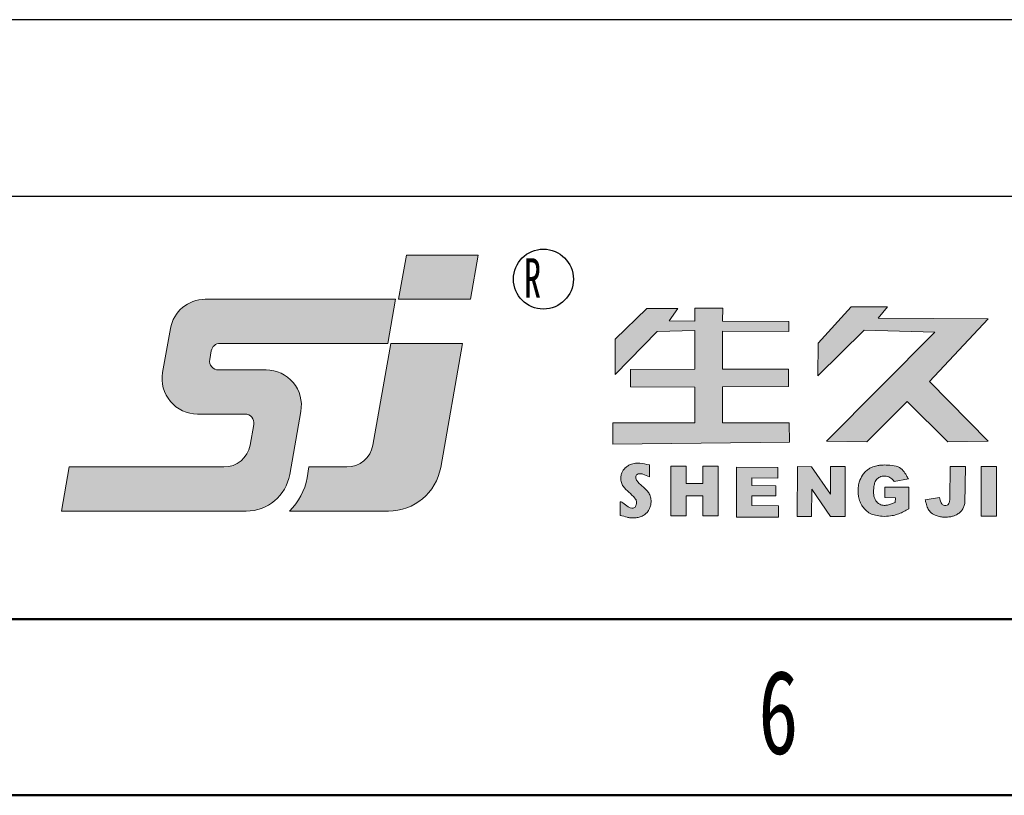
# Model space of a CAD drawing. Header units: millimetres. Extents: x -3 to 297, y 0 to 291.
# Tile 3 of 5: x 249 to 277, y 0 to 22. Entities that reach past the tile are written whole.
import ezdxf

# ---------------------------------------------------------------- set-up
doc = ezdxf.new("R2010")
doc.units = ezdxf.units.MM
for name, color, linetype in [('DIMENSIONS', 5, 'Continuous'), ('SLD-0', 179, 'Continuous'), ('细实线', 151, 'Continuous')]:
    doc.layers.add(name, color=color, linetype=linetype)
doc.layers.add('粗实线', color=7, linetype='Continuous', lineweight=50)
doc.styles.add('SLDTEXTSTYLE0', font='TXT', dxfattribs={"width": 0.7})
doc.styles.add('SLDTEXTSTYLE3', font='TXT', dxfattribs={"width": 0.7, "bigfont": 'bigfont'})
doc.styles.add('SLDTEXTSTYLE4', font='TXT', dxfattribs={"width": 0.6368421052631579})

# ---------------------------------------------------------------- blocks, each defined once
blk = doc.blocks.new('SW_NOTE_9')
at = {"layer": 'SLD-0', "color": 0, "attachment_point": 2}
for s, insert, char_height, style in [('\\M+1955C\\M+196CA处\\M+1979D', (4.275000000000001, 2.320321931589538), 1.8, 'SLDTEXTSTYLE3'), ('FINISH', (4.357500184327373, 0.1557881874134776), 1.3, 'SLDTEXTSTYLE0')]:
    blk.add_mtext(s, dxfattribs=dict(at, insert=insert, char_height=char_height, style=style))

msp = doc.modelspace()

# ---------------------------------------------------------------- hatches: boundary and pattern name
at = {"layer": 'DIMENSIONS'}
for color, points in [(150, [(260.2281069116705, 14.06889232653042), (262.2617926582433, 14.06889232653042), (262.4826869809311, 15.32060432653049), (260.4490012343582, 15.32060432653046)]), (7, [(268.1424894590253, 13.80519122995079), (267.2674912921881, 13.80411677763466), (266.3650951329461, 12.93600750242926), (266.3658235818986, 11.93736847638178), (267.5643536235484, 13.15984604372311), (268.6246139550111, 13.18846201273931), (268.6233893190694, 12.086847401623), (266.8006469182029, 12.07801100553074), (266.8023081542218, 11.58496039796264), (268.6246777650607, 11.58133055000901), (268.6247006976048, 10.56213393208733), (266.3045501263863, 10.56767382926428), (266.3030993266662, 9.96006800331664), (271.3082407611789, 10.01231898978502), (271.3025045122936, 10.56179640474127), (269.4160848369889, 10.56238348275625), (269.4168781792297, 11.58376062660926), (271.2806404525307, 11.59643235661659), (271.2808039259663, 12.08626539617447), (269.4167290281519, 12.08688749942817), (269.4162923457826, 13.16152336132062), (271.2903562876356, 13.15205608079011), (271.2903562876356, 13.43478305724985), (269.4155354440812, 13.45104593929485), (269.4178101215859, 13.8163187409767), (268.6244300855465, 13.8163187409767), (268.6234840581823, 13.45126777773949), (267.8979473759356, 13.46025424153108)]), (7, [(274.0936188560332, 13.858471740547), (273.0582459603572, 13.8596877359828), (272.1208062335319, 12.82510397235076), (272.1141295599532, 11.89724203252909), (273.4285348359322, 13.19572779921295), (275.4362906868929, 13.13830068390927), (272.3601666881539, 10.04205489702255), (273.5066924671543, 10.02154597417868), (274.6488796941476, 11.16824976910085), (275.7985438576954, 10.02311383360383), (276.9458032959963, 10.04230997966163), (275.2831209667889, 11.73974882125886), (276.9465556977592, 13.51239991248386), (273.8307593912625, 13.53115618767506)]), (7, [(267.9505716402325, 9.33927451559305), (267.9468908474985, 7.925892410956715), (268.3821317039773, 7.927524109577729), (268.3823248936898, 8.496791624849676), (268.8524435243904, 8.496632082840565), (268.8552603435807, 7.926015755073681), (269.2931722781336, 7.925201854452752), (269.2935472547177, 9.338382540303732), (268.856371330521, 9.338498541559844), (268.85542966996, 8.84403140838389), (268.382739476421, 8.843732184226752), (268.3828329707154, 9.33814880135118)]), (7, [(270.9802308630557, 8.992322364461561), (270.9811575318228, 9.300292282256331), (269.8119482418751, 9.303810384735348), (269.8126609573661, 7.891350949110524), (271.0008673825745, 7.890986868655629), (271.0011437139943, 8.215304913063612), (270.2488268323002, 8.217635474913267), (270.2488241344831, 8.490036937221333), (270.9273701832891, 8.490043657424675), (270.9277890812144, 8.779187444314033), (270.2479038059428, 8.789343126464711), (270.2480759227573, 9.000851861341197)]), (7, [(271.5407142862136, 9.322768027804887), (271.5339709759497, 7.911797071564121), (271.9393704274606, 7.90985579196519), (271.9430738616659, 8.683247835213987), (272.4709278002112, 7.911559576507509), (272.8863508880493, 7.911859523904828), (272.8865333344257, 9.322504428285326), (272.4724992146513, 9.322557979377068), (272.4723982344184, 8.54179568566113), (271.9405032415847, 9.321725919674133)]), (7, [(276.7432048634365, 9.326803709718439), (276.7432048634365, 7.914985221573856), (277.1797647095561, 7.914985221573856), (277.1797647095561, 9.326803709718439)])]:
    msp.add_hatch(color=color, dxfattribs=at).paths.add_polyline_path(points, flags=0)
h = msp.add_hatch(color=150, dxfattribs=at)
edge = h.paths.add_edge_path(flags=0)
edge.add_arc((255.1190470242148, 12.31649552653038), 0.250342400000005, 170.0000000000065, 270.0000000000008)
edge.add_line((255.1190470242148, 12.06615312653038), (256.4693082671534, 12.06615312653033))
edge.add_arc((256.4693082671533, 11.06478352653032), 1.001369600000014, -9.999999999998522, 89.99999999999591, ccw=False)
edge.add_line((257.4554648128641, 10.89089752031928), (257.1388047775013, 9.095029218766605))
edge.add_arc((255.9061090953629, 9.312386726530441), 1.251712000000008, 270, 349.99999999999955, ccw=False)
edge.add_line((255.9061090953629, 8.060674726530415), (250.6647084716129, 8.06067472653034))
edge.add_line((250.6647084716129, 8.06067472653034), (250.8856027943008, 9.312386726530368))
edge.add_line((250.8856027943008, 9.312386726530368), (255.275922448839, 9.312386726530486))
edge.add_arc((255.2759224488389, 10.06341392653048), 0.7510271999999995, 270.0000000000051, 350.0000000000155)
edge.add_line((256.0155398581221, 9.932999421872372), (256.1191544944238, 10.52062722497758))
edge.add_arc((255.872615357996, 10.56409872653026), 0.2503423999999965, 350.0000000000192, 450.0000000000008)
edge.add_line((255.872615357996, 10.81444112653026), (254.5223541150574, 10.81444112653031))
edge.add_arc((254.5223541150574, 11.81581072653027), 1.001369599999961, 170.0000000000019, 270, ccw=False)
edge.add_line((253.5361975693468, 11.98969673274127), (253.7569081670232, 13.24140873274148))
edge.add_arc((254.743064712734, 13.06752272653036), 1.001369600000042, 90.00000000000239, 169.9999999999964, ccw=False)
edge.add_line((254.7430647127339, 14.0688923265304), (260.1392069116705, 14.06889232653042))
edge.add_line((260.1392069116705, 14.06889232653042), (259.9183125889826, 12.81718032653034))
edge.add_line((259.9183125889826, 12.81718032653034), (255.16318914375, 12.81718032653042))
edge.add_arc((255.16318914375, 12.56683792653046), 0.2503423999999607, 90, 170.0000000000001)
edge.add_line((254.9166500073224, 12.61030942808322), (254.8725078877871, 12.35996702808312))
h = msp.add_hatch(color=150, dxfattribs=at)
edge = h.paths.add_edge_path(flags=0)
edge.add_arc((255.9061090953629, 9.312386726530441), 1.752396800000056, 314.4153085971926, 350.0000000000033)
edge.add_line((257.6318830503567, 9.00808621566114), (257.6855394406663, 9.312386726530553))
edge.add_line((257.6855394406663, 9.312386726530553), (258.2062185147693, 9.312386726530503))
edge.add_line((258.2062185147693, 9.312386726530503), (258.7586129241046, 9.3123867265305))
edge.add_arc((258.7586129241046, 10.06341392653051), 0.7510272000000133, 269.9999999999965, 349.9918439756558)
edge.add_line((259.4982117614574, 9.932894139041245), (260.0072125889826, 12.81718032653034))
edge.add_line((260.0072125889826, 12.81718032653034), (262.0408983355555, 12.81718032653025))
edge.add_line((262.0408983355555, 12.81718032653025), (261.4205064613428, 9.301689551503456))
edge.add_arc((259.9413087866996, 9.562729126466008), 1.502054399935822, 270, 349.9918439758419, ccw=False)
edge.add_line((259.9413087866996, 8.060674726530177), (257.1325313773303, 8.060674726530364))
h = msp.add_hatch(color=7, dxfattribs=at)
edge = h.paths.add_edge_path(flags=0)
edge.add_spline(control_points=[(266.5146282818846, 7.936086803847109), (266.5783134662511, 7.920748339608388), (266.6742404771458, 7.897644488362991), (266.7870448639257, 7.870547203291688), (266.8655749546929, 7.869473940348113), (266.9471792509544, 7.868312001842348), (267.0524797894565, 7.885909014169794), (267.1582227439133, 7.929412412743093), (267.2480352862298, 7.993987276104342), (267.3139278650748, 8.07202316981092), (267.359051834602, 8.15960936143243), (267.3849910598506, 8.259251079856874), (267.3900568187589, 8.371659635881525), (267.3664247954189, 8.491541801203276), (267.3084457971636, 8.605165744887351), (267.2124993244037, 8.69892762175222), (267.1181586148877, 8.792275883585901), (267.0187499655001, 8.868106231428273), (266.9666664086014, 8.950388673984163), (266.9527803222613, 9.017155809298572), (266.9559869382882, 9.070184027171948), (266.9981211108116, 9.107604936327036), (267.0664856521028, 9.130362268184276), (267.1904473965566, 9.106232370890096), (267.279035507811, 9.060823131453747), (267.3385149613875, 9.030334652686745)], knot_values=[0, 0, 0, 0, 0.2218505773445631, 0.334166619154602, 0.3899076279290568, 0.4867950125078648, 0.6099430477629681, 0.7479124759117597, 0.8697529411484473, 0.9803442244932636, 1.090101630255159, 1.200085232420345, 1.325998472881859, 1.467404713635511, 1.608845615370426, 1.749436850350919, 1.918001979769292, 2.058206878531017, 2.170011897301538, 2.23638536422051, 2.289135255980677, 2.338773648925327, 2.415577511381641, 2.526207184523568, 2.752263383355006, 2.752263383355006, 2.752263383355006, 2.752263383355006], weights=[1, 1, 1, 1, 1, 1, 1, 1, 1, 1, 1, 1, 1, 1, 1, 1, 1, 1, 1, 1, 1, 1, 1, 1, 1, 1], degree=3, periodic=0)
edge.add_line((267.3385149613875, 9.030334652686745), (267.3385149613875, 9.374169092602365))
edge.add_spline(control_points=[(267.3385149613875, 9.374169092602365), (267.2482955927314, 9.392089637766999), (267.1066024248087, 9.420234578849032), (266.9081832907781, 9.419979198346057), (266.7722501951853, 9.374989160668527), (266.6681045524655, 9.306112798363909), (266.6010325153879, 9.229947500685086), (266.5539780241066, 9.14093790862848), (266.5284419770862, 9.043418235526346), (266.525407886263, 8.949562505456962), (266.5457873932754, 8.854529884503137), (266.6099960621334, 8.727376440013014), (266.7631963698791, 8.599436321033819), (266.8812667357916, 8.477785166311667), (266.9449404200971, 8.402164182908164), (266.9606195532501, 8.379561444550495), (266.9668715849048, 8.350726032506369), (266.9805335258, 8.306780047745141), (266.9708106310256, 8.234858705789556), (266.9101360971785, 8.117664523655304), (266.7151496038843, 8.154524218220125), (266.5048625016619, 8.399191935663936), (266.5173547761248, 8.188709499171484), (266.5092027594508, 8.07410715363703), (266.513627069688, 7.961556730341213), (266.5146282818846, 7.936086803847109)], knot_values=[0, 0, 0, 0, 0.3120220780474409, 0.4900432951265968, 0.6673698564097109, 0.7894305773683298, 0.910603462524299, 1.00780800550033, 1.129098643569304, 1.25004909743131, 1.322902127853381, 1.457668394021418, 1.724341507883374, 1.99101462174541, 2.033357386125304, 2.061418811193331, 2.082800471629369, 2.132826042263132, 2.216174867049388, 2.326170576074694, 2.531468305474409, 2.826711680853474, 2.872020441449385, 3.165980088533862, 3.251959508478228, 3.251959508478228, 3.251959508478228, 3.251959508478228], weights=[1, 1, 1, 1, 1, 1, 1, 1, 1, 1, 1, 1, 1, 1, 1, 1, 1, 1, 1, 1, 1, 1, 1, 1, 1, 1], degree=3, periodic=0)
h = msp.add_hatch(color=7, dxfattribs=at)
edge = h.paths.add_edge_path(flags=0)
edge.add_spline(control_points=[(274.3096326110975, 8.302557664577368), (274.2733357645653, 8.291387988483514), (274.2007420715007, 8.269048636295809), (274.0997500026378, 8.228509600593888), (274.0074979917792, 8.221595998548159), (273.9325311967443, 8.230449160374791), (273.8678178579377, 8.254748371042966), (273.8090654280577, 8.29410769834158), (273.7544701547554, 8.355828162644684), (273.7167574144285, 8.435460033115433), (273.694058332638, 8.541809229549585), (273.6982723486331, 8.636517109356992), (273.7004660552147, 8.726994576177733), (273.7189654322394, 8.80626099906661), (273.7284921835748, 8.89328781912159), (273.7750460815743, 8.958575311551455), (273.8213917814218, 9.00026958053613), (273.8742557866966, 9.031318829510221), (273.9326189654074, 9.049994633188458), (273.9934720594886, 9.056432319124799), (274.0587625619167, 9.053045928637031), (274.1262426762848, 9.034232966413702), (274.1911850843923, 8.998647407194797), (274.2420891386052, 8.953541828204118), (274.2657456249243, 8.916429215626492), (274.2767028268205, 8.899239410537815)], knot_values=[0, 0, 0, 0, 0.1284268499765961, 0.2568536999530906, 0.3652509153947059, 0.436864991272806, 0.5105435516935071, 0.5966439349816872, 0.6731743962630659, 0.7863235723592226, 0.8901047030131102, 1.037606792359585, 1.105198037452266, 1.195051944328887, 1.312873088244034, 1.39412613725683, 1.458984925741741, 1.522967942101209, 1.59972273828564, 1.664103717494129, 1.728817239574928, 1.819683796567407, 1.898012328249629, 1.977577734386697, 2.046228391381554, 2.046228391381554, 2.046228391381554, 2.046228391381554], weights=[1, 1, 1, 1, 1, 1, 1, 1, 1, 1, 1, 1, 1, 1, 1, 1, 1, 1, 1, 1, 1, 1, 1, 1, 1, 1], degree=3, periodic=0)
edge.add_line((274.2767028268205, 8.899239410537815), (274.6855617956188, 8.97625481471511))
edge.add_spline(control_points=[(274.6855617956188, 8.97625481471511), (274.6670403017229, 9.007903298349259), (274.6209315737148, 9.086691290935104), (274.5424841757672, 9.215910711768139), (274.3865094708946, 9.34490334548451), (274.2038251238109, 9.359953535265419), (274.0353227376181, 9.371040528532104), (273.9109720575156, 9.36758682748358), (273.7708954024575, 9.347572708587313), (273.6541213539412, 9.3110376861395), (273.5425859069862, 9.250221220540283), (273.4558776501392, 9.17946324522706), (273.3608457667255, 9.059158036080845), (273.2919534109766, 8.904940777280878), (273.2582195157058, 8.735035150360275), (273.2544635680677, 8.59839770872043), (273.2707539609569, 8.463451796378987), (273.3087618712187, 8.325880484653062), (273.378657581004, 8.193495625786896), (273.4750749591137, 8.079588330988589), (273.5962624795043, 7.986811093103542), (273.7617877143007, 7.935872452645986), (273.9571342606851, 7.904549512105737), (274.1558036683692, 7.916902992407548), (274.310297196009, 7.952092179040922), (274.4359329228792, 7.993690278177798), (274.5579478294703, 8.045705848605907), (274.6477784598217, 8.101471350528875), (274.6925726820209, 8.12927892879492)], knot_values=[0, 0, 0, 0, 0.1239543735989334, 0.3085808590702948, 0.5101463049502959, 0.7791173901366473, 0.9049419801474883, 1.084093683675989, 1.197358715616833, 1.382789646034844, 1.493556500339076, 1.625197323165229, 1.757906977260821, 2.008582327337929, 2.187044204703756, 2.340743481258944, 2.468404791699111, 2.645358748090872, 2.820077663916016, 2.969533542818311, 3.147562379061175, 3.326741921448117, 3.548161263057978, 3.814284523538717, 3.992926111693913, 4.082487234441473, 4.261430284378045, 4.439411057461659, 4.439411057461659, 4.439411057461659, 4.439411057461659], weights=[1, 1, 1, 1, 1, 1, 1, 1, 1, 1, 1, 1, 1, 1, 1, 1, 1, 1, 1, 1, 1, 1, 1, 1, 1, 1, 1, 1, 1], degree=3, periodic=0)
edge.add_line((274.6925726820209, 8.12927892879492), (274.695316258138, 8.738507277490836))
edge.add_line((274.695316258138, 8.738507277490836), (274.0194074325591, 8.739452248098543))
edge.add_line((274.0194074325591, 8.739452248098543), (274.0194074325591, 8.448642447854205))
edge.add_line((274.0194074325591, 8.448642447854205), (274.3149663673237, 8.436908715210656))
edge.add_line((274.3149663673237, 8.436908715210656), (274.3096326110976, 8.302557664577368))
h = msp.add_hatch(color=7, dxfattribs=at)
edge = h.paths.add_edge_path(flags=0)
edge.add_spline(control_points=[(275.8632135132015, 8.400602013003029), (275.8597728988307, 8.384057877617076), (275.8528916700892, 8.35096960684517), (275.8474286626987, 8.296047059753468), (275.8200435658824, 8.252978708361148), (275.772416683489, 8.217824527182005), (275.7167967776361, 8.221925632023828), (275.6572468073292, 8.23051657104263), (275.618706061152, 8.290086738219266), (275.5767638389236, 8.355558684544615), (275.5718829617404, 8.418372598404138), (275.569808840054, 8.445065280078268)], knot_values=[0, 0, 0, 0, 0.05732479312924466, 0.1146495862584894, 0.1850074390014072, 0.2229362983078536, 0.3094715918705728, 0.3643221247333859, 0.4163882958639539, 0.5371854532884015, 0.6264515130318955, 0.6264515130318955, 0.6264515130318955, 0.6264515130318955], weights=[1, 1, 1, 1, 1, 1, 1, 1, 1, 1, 1, 1], degree=3, periodic=0)
edge.add_line((275.569808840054, 8.445065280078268), (275.1597330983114, 8.385236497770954))
edge.add_spline(control_points=[(275.1597330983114, 8.385236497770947), (275.1686206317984, 8.351141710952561), (275.1900732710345, 8.268844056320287), (275.2201029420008, 8.146546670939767), (275.3082067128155, 8.025587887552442), (275.4236485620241, 7.942619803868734), (275.5609269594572, 7.904975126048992), (275.6912034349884, 7.88561385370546), (275.8185657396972, 7.889321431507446), (275.930718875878, 7.911017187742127), (276.0300188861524, 7.947193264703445), (276.1206744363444, 7.999598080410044), (276.1994642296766, 8.077160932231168), (276.2554513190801, 8.170023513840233), (276.2746360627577, 8.240492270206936), (276.2845298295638, 8.27683372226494)], knot_values=[0, 0, 0, 0, 0.1193682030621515, 0.2881297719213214, 0.4197028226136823, 0.617013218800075, 0.7549131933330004, 0.8972992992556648, 1.06132782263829, 1.182765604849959, 1.281890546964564, 1.417560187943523, 1.533096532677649, 1.652206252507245, 1.779043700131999, 1.779043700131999, 1.779043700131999, 1.779043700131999], weights=[1, 1, 1, 1, 1, 1, 1, 1, 1, 1, 1, 1, 1, 1, 1, 1], degree=3, periodic=0)
edge.add_line((276.2845298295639, 8.276833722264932), (276.3042936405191, 9.321799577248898))
edge.add_line((276.3042936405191, 9.321799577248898), (275.8680440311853, 9.32707655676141))
edge.add_line((275.8680440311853, 9.32707655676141), (275.8632135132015, 8.400602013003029))

# ---------------------------------------------------------------- linework, layer by layer
at = {"color": 150, "linetype": 'Continuous', "lineweight": 18}
for p, q in [((260.2281069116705, 14.06889232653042), (260.4490012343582, 15.32060432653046)), ((260.4490012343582, 15.32060432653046), (262.4826869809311, 15.32060432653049)), ((262.2617926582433, 14.06889232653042), (262.4826869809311, 15.32060432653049)), ((254.7430647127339, 14.0688923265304), (260.1392069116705, 14.06889232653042)), ((259.9183125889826, 12.81718032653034), (260.1392069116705, 14.06889232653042)), ((260.2281069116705, 14.06889232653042), (262.2617926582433, 14.06889232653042)), ((253.5361975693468, 11.98969673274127), (253.7569081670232, 13.24140873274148)), ((254.8725078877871, 12.35996702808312), (254.9166500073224, 12.61030942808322)), ((255.16318914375, 12.81718032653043), (259.9183125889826, 12.81718032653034)), ((259.4982117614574, 9.932894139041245), (260.0072125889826, 12.81718032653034)), ((260.0072125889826, 12.81718032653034), (262.0408983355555, 12.81718032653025)), ((261.4205064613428, 9.30168955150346), (262.0408983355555, 12.81718032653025)), ((255.1190470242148, 12.06615312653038), (256.4693082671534, 12.06615312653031)), ((257.1388047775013, 9.095029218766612), (257.4554648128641, 10.89089752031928)), ((254.5223541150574, 10.81444112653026), (255.872615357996, 10.81444112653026)), ((256.0155398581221, 9.932999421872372), (256.1191544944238, 10.52062722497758)), ((250.6647084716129, 8.06067472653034), (250.8856027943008, 9.312386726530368)), ((250.8856027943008, 9.312386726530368), (255.275922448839, 9.31238672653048)), ((257.6318830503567, 9.00808621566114), (257.6855394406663, 9.312386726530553)), ((257.6855394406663, 9.312386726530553), (258.2062185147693, 9.312386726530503)), ((258.2062185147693, 9.312386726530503), (258.7586129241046, 9.312386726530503)), ((250.6647084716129, 8.06067472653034), (255.9061090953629, 8.060674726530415)), ((257.1325313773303, 8.060674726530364), (259.9413087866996, 8.060674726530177))]:
    msp.add_line(p, q, dxfattribs=at)
for centre, radius, start, end in [((254.743064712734, 13.06752272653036), 1.001369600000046, 90.00000000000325, 169.9999999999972), ((255.16318914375, 12.56683792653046), 0.2503423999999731, 90, 170.0000000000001), ((255.1190470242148, 12.31649552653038), 0.2503424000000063, 170.0000000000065, 270.0000000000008), ((256.4693082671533, 11.06478352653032), 1.001369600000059, 350.0000000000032, 89.99999999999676), ((254.5223541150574, 11.81581072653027), 1.001369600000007, 170.0000000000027, 270.0000000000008), ((255.872615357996, 10.56409872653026), 0.2503424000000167, 350.0000000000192, 90), ((255.2759224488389, 10.06341392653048), 0.75102720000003, 270.0000000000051, 350.0000000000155), ((258.7586129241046, 10.06341392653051), 0.7510272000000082, 269.9999999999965, 349.9918439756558), ((259.9413087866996, 9.562729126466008), 1.502054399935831, 270.0000000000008, 349.9918439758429), ((255.9061090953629, 9.312386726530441), 1.251712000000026, 270.0000000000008, 350.0000000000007), ((255.9061090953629, 9.312386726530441), 1.752396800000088, 314.4153085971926, 350.0000000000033)]:
    msp.add_arc(centre, radius, start, end, dxfattribs=at)
at = {"layer": 'DIMENSIONS', "color": 7}
for p, q in [((291.9999999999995, 22.00000144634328), (234.6299999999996, 22.00000144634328)), ((187.6299999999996, 16.99000144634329), (291.9999999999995, 16.99000144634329))]:
    msp.add_line(p, q, dxfattribs=at)
at = {"layer": 'DIMENSIONS', "color": 7, "linetype": 'Continuous', "lineweight": 18}
for p, q in [((267.2674912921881, 13.80411677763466), (266.3650951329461, 12.93600750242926)), ((268.1424894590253, 13.80519122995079), (267.2674912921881, 13.80411677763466)), ((267.8979473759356, 13.46025424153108), (268.1424894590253, 13.80519122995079)), ((268.6244300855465, 13.8163187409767), (268.6234840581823, 13.45126777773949)), ((269.4178101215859, 13.8163187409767), (268.6244300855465, 13.8163187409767)), ((269.4155354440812, 13.45104593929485), (269.4178101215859, 13.8163187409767)), ((273.0582459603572, 13.8596877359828), (272.1208062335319, 12.82510397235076)), ((274.0936188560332, 13.858471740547), (273.0582459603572, 13.8596877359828)), ((273.8307593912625, 13.53115618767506), (274.0936188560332, 13.858471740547)), ((268.6234840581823, 13.45126777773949), (267.8979473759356, 13.46025424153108)), ((271.2903562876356, 13.43478305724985), (269.4155354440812, 13.45104593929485)), ((271.2903562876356, 13.15205608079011), (271.2903562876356, 13.43478305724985)), ((276.9465556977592, 13.51239991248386), (273.8307593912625, 13.53115618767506)), ((275.2831209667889, 11.73974882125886), (276.9465556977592, 13.51239991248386)), ((266.3658235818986, 11.93736847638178), (267.5643536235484, 13.15984604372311)), ((267.5643536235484, 13.15984604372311), (268.6246139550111, 13.18846201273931)), ((268.6246139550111, 13.18846201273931), (268.6233893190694, 12.086847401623)), ((269.4167290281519, 12.08688749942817), (269.4162923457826, 13.16152336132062)), ((269.4162923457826, 13.16152336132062), (271.2903562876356, 13.15205608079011)), ((272.1141295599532, 11.89724203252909), (273.4285348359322, 13.19572779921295)), ((275.4362906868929, 13.13830068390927), (272.3601666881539, 10.04205489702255)), ((273.4285348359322, 13.19572779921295), (275.4362906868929, 13.13830068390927)), ((266.3650951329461, 12.93600750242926), (266.3658235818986, 11.93736847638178)), ((272.1208062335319, 12.82510397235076), (272.1141295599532, 11.89724203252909)), ((268.6233893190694, 12.086847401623), (266.8006469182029, 12.07801100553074)), ((266.8006469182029, 12.07801100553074), (266.8023081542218, 11.58496039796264)), ((271.2808039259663, 12.08626539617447), (269.4167290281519, 12.08688749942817)), ((271.2806404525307, 11.59643235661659), (271.2808039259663, 12.08626539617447)), ((276.9458032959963, 10.04230997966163), (275.2831209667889, 11.73974882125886)), ((266.8023081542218, 11.58496039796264), (268.6246777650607, 11.58133055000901)), ((268.6246777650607, 11.58133055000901), (268.6247006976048, 10.56213393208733)), ((269.4160848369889, 10.56238348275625), (269.4168781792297, 11.58376062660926)), ((269.4168781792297, 11.58376062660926), (271.2806404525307, 11.59643235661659)), ((273.5066924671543, 10.02154597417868), (274.6488796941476, 11.16824976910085)), ((274.6488796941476, 11.16824976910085), (275.7985438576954, 10.02311383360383)), ((266.3045501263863, 10.56767382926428), (266.3030993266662, 9.96006800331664)), ((268.6247006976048, 10.56213393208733), (266.3045501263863, 10.56767382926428)), ((271.3025045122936, 10.56179640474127), (269.4160848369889, 10.56238348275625)), ((271.3082407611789, 10.01231898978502), (271.3025045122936, 10.56179640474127)), ((266.3030993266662, 9.96006800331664), (271.3082407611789, 10.01231898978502)), ((272.3601666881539, 10.04205489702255), (273.5066924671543, 10.02154597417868)), ((275.7985438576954, 10.02311383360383), (276.9458032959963, 10.04230997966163)), ((267.3385149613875, 9.374169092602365), (267.3385149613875, 9.030334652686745)), ((267.9468908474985, 7.925892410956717), (267.9505716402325, 9.339274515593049)), ((267.9505716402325, 9.339274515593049), (268.3828329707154, 9.338148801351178)), ((268.3828329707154, 9.338148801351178), (268.382739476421, 8.843732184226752)), ((268.85542966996, 8.844031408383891), (268.8563713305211, 9.338498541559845)), ((268.8563713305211, 9.338498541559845), (269.2935472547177, 9.338382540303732)), ((269.2935472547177, 9.338382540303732), (269.2931722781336, 7.925201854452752)), ((269.8119482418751, 9.30381038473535), (269.8126609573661, 7.891350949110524)), ((270.9811575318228, 9.300292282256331), (269.8119482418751, 9.30381038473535)), ((270.9802308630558, 8.992322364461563), (270.9811575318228, 9.300292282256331)), ((271.5339709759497, 7.911797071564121), (271.5407142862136, 9.322768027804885)), ((271.5407142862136, 9.322768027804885), (271.9405032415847, 9.321725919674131)), ((271.9405032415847, 9.321725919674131), (272.4723982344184, 8.541795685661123)), ((272.4723982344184, 8.541795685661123), (272.4724992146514, 9.322557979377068)), ((272.4724992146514, 9.322557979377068), (272.8865333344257, 9.322504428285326)), ((272.8865333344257, 9.322504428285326), (272.8863508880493, 7.911859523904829)), ((275.8680440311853, 9.327076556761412), (275.8632135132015, 8.400602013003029)), ((275.8680440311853, 9.327076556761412), (276.3042936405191, 9.3217995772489)), ((276.3042936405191, 9.3217995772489), (276.2845298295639, 8.276833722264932)), ((276.7432048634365, 9.326803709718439), (277.1797647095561, 9.326803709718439)), ((276.7432048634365, 7.914985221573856), (276.7432048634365, 9.326803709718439)), ((277.1797647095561, 9.326803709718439), (277.1797647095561, 7.914985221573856)), ((270.2479038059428, 8.789343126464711), (270.2480759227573, 9.000851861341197)), ((270.2480759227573, 9.000851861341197), (270.9802308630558, 8.992322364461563)), ((274.2767028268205, 8.899239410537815), (274.6855617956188, 8.97625481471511)), ((268.382739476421, 8.843732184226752), (268.85542966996, 8.844031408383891)), ((270.9277890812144, 8.779187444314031), (270.2479038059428, 8.789343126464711)), ((270.9273701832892, 8.490043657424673), (270.9277890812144, 8.779187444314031)), ((271.9430738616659, 8.683247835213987), (271.9393704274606, 7.909855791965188)), ((272.4709278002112, 7.911559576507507), (271.9430738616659, 8.683247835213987)), ((274.0194074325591, 8.739452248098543), (274.695316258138, 8.738507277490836)), ((274.0194074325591, 8.739452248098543), (274.0194074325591, 8.448642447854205)), ((274.695316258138, 8.738507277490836), (274.6925726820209, 8.12927892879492)), ((268.3823248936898, 8.496791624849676), (268.3821317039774, 7.927524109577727)), ((268.8524435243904, 8.496632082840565), (268.3823248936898, 8.496791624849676)), ((268.8552603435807, 7.926015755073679), (268.8524435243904, 8.496632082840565)), ((270.2488241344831, 8.490036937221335), (270.9273701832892, 8.490043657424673)), ((270.2488268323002, 8.21763547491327), (270.2488241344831, 8.490036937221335)), ((274.0194074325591, 8.448642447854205), (274.3149663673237, 8.436908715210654)), ((274.3149663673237, 8.436908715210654), (274.3096326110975, 8.302557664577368)), ((275.1597330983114, 8.385236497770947), (275.569808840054, 8.445065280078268)), ((271.0011437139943, 8.21530491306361), (270.2488268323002, 8.21763547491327)), ((271.0008673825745, 7.890986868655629), (271.0011437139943, 8.21530491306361)), ((268.3821317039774, 7.927524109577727), (267.9468908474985, 7.925892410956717)), ((269.2931722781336, 7.925201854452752), (268.8552603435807, 7.926015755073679)), ((269.8126609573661, 7.891350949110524), (271.0008673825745, 7.890986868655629)), ((271.9393704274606, 7.909855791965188), (271.5339709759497, 7.911797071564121)), ((272.8863508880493, 7.911859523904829), (272.4709278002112, 7.911559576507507)), ((277.1797647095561, 7.914985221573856), (276.7432048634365, 7.914985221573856))]:
    msp.add_line(p, q, dxfattribs=at)
for points, knots in [([(267.3385149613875, 9.374169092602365), (267.2482955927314, 9.392089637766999), (267.1066024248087, 9.420234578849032), (266.9081832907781, 9.419979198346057), (266.7722501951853, 9.374989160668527), (266.6681045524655, 9.306112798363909), (266.6010325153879, 9.229947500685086), (266.5539780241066, 9.14093790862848), (266.5284419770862, 9.043418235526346), (266.525407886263, 8.949562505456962), (266.5457873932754, 8.854529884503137), (266.6099960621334, 8.727376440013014), (266.7631963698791, 8.599436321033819), (266.8812667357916, 8.477785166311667), (266.9449404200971, 8.402164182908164), (266.9606195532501, 8.379561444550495), (266.9668715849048, 8.350726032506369), (266.9805335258, 8.306780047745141), (266.9708106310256, 8.234858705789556), (266.9101360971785, 8.117664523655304), (266.7151496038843, 8.154524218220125), (266.5048625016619, 8.399191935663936), (266.5173547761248, 8.188709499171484), (266.5092027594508, 8.07410715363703), (266.513627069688, 7.961556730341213), (266.5146282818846, 7.936086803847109)], [0, 0, 0, 0, 0.3120220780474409, 0.4900432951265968, 0.6673698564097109, 0.7894305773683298, 0.910603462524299, 1.00780800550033, 1.129098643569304, 1.25004909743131, 1.322902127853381, 1.457668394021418, 1.724341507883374, 1.99101462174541, 2.033357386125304, 2.061418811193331, 2.082800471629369, 2.132826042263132, 2.216174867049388, 2.326170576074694, 2.531468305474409, 2.826711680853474, 2.872020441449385, 3.165980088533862, 3.251959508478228, 3.251959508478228, 3.251959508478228, 3.251959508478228]), ([(274.6855617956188, 8.97625481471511), (274.6670403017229, 9.007903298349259), (274.6209315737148, 9.086691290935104), (274.5424841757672, 9.215910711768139), (274.3865094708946, 9.34490334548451), (274.2038251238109, 9.359953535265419), (274.0353227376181, 9.371040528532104), (273.9109720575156, 9.36758682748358), (273.7708954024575, 9.347572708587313), (273.6541213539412, 9.3110376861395), (273.5425859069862, 9.250221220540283), (273.4558776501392, 9.17946324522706), (273.3608457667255, 9.059158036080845), (273.2919534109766, 8.904940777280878), (273.2582195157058, 8.735035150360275), (273.2544635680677, 8.59839770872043), (273.2707539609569, 8.463451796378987), (273.3087618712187, 8.325880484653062), (273.378657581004, 8.193495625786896), (273.4750749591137, 8.079588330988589), (273.5962624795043, 7.986811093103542), (273.7617877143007, 7.935872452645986), (273.9571342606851, 7.904549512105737), (274.1558036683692, 7.916902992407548), (274.310297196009, 7.952092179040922), (274.4359329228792, 7.993690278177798), (274.5579478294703, 8.045705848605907), (274.6477784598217, 8.101471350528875), (274.6925726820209, 8.12927892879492)], [0, 0, 0, 0, 0.1239543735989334, 0.3085808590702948, 0.5101463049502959, 0.7791173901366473, 0.9049419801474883, 1.084093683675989, 1.197358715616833, 1.382789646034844, 1.493556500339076, 1.625197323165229, 1.757906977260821, 2.008582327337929, 2.187044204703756, 2.340743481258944, 2.468404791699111, 2.645358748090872, 2.820077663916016, 2.969533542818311, 3.147562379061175, 3.326741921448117, 3.548161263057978, 3.814284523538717, 3.992926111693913, 4.082487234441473, 4.261430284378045, 4.439411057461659, 4.439411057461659, 4.439411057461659, 4.439411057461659]), ([(267.3385149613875, 9.030334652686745), (267.279035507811, 9.060823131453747), (267.1904473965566, 9.106232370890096), (267.0664856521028, 9.130362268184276), (266.9981211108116, 9.107604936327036), (266.9559869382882, 9.070184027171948), (266.9527803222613, 9.017155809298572), (266.9666664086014, 8.950388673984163), (267.0187499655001, 8.868106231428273), (267.1181586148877, 8.792275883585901), (267.2124993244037, 8.69892762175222), (267.3084457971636, 8.605165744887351), (267.3664247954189, 8.491541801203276), (267.3900568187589, 8.371659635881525), (267.3849910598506, 8.259251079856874), (267.359051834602, 8.15960936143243), (267.3139278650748, 8.07202316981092), (267.2480352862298, 7.993987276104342), (267.1582227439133, 7.929412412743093), (267.0524797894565, 7.885909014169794), (266.9471792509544, 7.868312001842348), (266.8655749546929, 7.869473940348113), (266.7870448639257, 7.870547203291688), (266.6742404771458, 7.897644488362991), (266.5783134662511, 7.920748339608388), (266.5146282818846, 7.936086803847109)], [0, 0, 0, 0, 0.2260561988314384, 0.3366858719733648, 0.4134897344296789, 0.4631281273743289, 0.5158780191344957, 0.5822514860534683, 0.6940565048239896, 0.8342614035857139, 1.002826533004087, 1.14341776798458, 1.284858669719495, 1.426264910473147, 1.552178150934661, 1.662161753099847, 1.771919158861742, 1.882510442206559, 2.004350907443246, 2.142320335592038, 2.265468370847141, 2.362355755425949, 2.418096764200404, 2.530412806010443, 2.752263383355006, 2.752263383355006, 2.752263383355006, 2.752263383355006]), ([(274.2767028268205, 8.899239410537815), (274.2657456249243, 8.916429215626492), (274.2420891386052, 8.953541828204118), (274.1911850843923, 8.998647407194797), (274.1262426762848, 9.034232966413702), (274.0587625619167, 9.053045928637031), (273.9934720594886, 9.056432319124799), (273.9326189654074, 9.049994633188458), (273.8742557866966, 9.031318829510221), (273.8213917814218, 9.00026958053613), (273.7750460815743, 8.958575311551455), (273.7284921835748, 8.89328781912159), (273.7189654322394, 8.80626099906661), (273.7004660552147, 8.726994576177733), (273.6982723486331, 8.636517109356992), (273.694058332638, 8.541809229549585), (273.7167574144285, 8.435460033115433), (273.7544701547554, 8.355828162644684), (273.8090654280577, 8.29410769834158), (273.8678178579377, 8.254748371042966), (273.9325311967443, 8.230449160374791), (274.0074979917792, 8.221595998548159), (274.0997500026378, 8.228509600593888), (274.2007420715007, 8.269048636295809), (274.2733357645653, 8.291387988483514), (274.3096326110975, 8.302557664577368)], [0, 0, 0, 0, 0.06865065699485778, 0.1482160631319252, 0.2265445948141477, 0.3174111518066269, 0.3821246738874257, 0.4465056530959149, 0.5232604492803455, 0.5872434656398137, 0.6521022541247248, 0.7333553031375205, 0.8511764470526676, 0.9410303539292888, 1.008621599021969, 1.156123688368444, 1.259904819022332, 1.373053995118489, 1.449584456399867, 1.535684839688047, 1.609363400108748, 1.680977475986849, 1.789374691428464, 1.917801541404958, 2.046228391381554, 2.046228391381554, 2.046228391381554, 2.046228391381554]), ([(276.2845298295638, 8.27683372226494), (276.2746360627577, 8.240492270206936), (276.2554513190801, 8.170023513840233), (276.1994642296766, 8.077160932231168), (276.1206744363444, 7.999598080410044), (276.0300188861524, 7.947193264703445), (275.930718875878, 7.911017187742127), (275.8185657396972, 7.889321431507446), (275.6912034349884, 7.88561385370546), (275.5609269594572, 7.904975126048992), (275.4236485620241, 7.942619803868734), (275.3082067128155, 8.025587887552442), (275.2201029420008, 8.146546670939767), (275.1900732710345, 8.268844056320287), (275.1686206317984, 8.351141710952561), (275.1597330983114, 8.385236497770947)], [0, 0, 0, 0, 0.1268374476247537, 0.2459471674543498, 0.3614835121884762, 0.4971531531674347, 0.5962780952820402, 0.7177158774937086, 0.8817444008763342, 1.024130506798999, 1.162030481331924, 1.359340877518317, 1.490913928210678, 1.659675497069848, 1.779043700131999, 1.779043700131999, 1.779043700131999, 1.779043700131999]), ([(275.569808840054, 8.445065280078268), (275.5718829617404, 8.418372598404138), (275.5767638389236, 8.355558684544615), (275.618706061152, 8.290086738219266), (275.6572468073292, 8.23051657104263), (275.7167967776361, 8.221925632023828), (275.772416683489, 8.217824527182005), (275.8200435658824, 8.252978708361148), (275.8474286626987, 8.296047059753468), (275.8528916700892, 8.35096960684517), (275.8597728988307, 8.384057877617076), (275.8632135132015, 8.400602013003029)], [0, 0, 0, 0, 0.08926605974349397, 0.2100632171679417, 0.2621293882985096, 0.3169799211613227, 0.4035152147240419, 0.4414440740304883, 0.5118019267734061, 0.5691267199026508, 0.6264515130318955, 0.6264515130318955, 0.6264515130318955, 0.6264515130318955])]:
    msp.add_open_spline(points, degree=3, knots=knots, dxfattribs=at)
at = {"layer": 'SLD-0', "linetype": 'Continuous', "lineweight": 50}
msp.add_line((4.999999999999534, 5.00000144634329), (291.9999999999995, 5.00000144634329), dxfattribs=at)
at = {"layer": 'SLD-0', "linetype": 'Continuous'}
msp.add_line((255.6296635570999, 5.000001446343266), (205.6296635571, 5.000001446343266), dxfattribs=at)
at = {"layer": '粗实线'}
for p in [(-4.666406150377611e-13, 1.446343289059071e-06), (49.99999999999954, 1.446343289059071e-06), (99.99999999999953, 1.446343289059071e-06), (149.9999999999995, 1.446343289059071e-06), (199.9999999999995, 1.446343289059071e-06)]:
    msp.add_line(p, (296.9999999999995, 1.446343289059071e-06), dxfattribs=at)
at = {"layer": '细实线', "color": 150}
msp.add_circle((264.3330421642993, 14.6407928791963), 0.8499999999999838, dxfattribs=at)

# ---------------------------------------------------------------- block references
at = {"layer": 'SLD-0'}
msp.add_blockref('SW_NOTE_9', (236.6997202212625, 19.01914935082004), dxfattribs=at)

# ---------------------------------------------------------------- texts
at = {"layer": 'DIMENSIONS', "color": 7, "insert": (270.4302244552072, 3.552949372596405), "char_height": 2.38125, "attachment_point": 1, "style": 'SLDTEXTSTYLE0'}
msp.add_mtext('6', dxfattribs=at)
at = {"layer": '粗实线', "color": 150, "insert": (263.782727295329, 15.23528226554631), "char_height": 1.12029221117, "attachment_point": 1, "style": 'SLDTEXTSTYLE4'}
msp.add_mtext('R', dxfattribs=at)

doc.saveas('drawing.dxf')
